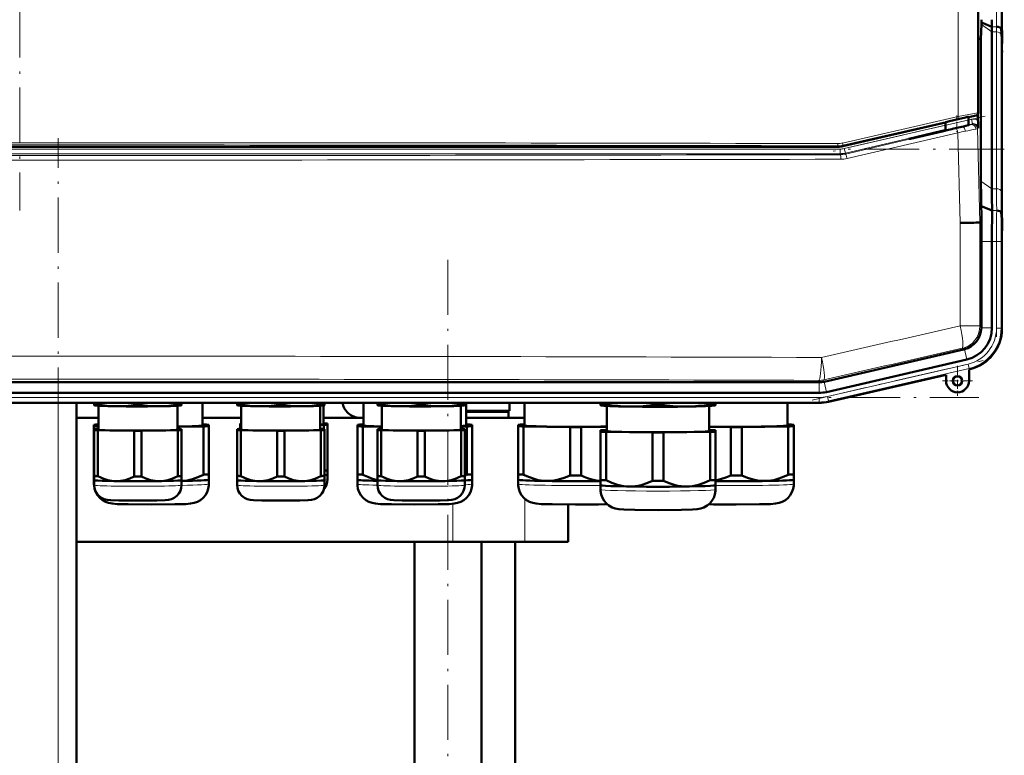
# Model space of a CAD drawing. Extents: x -2065 to 2446, y -2124 to 856.
# Tile 23 of 59: x -1455 to -1241, y -47 to 113. Entities that reach past the tile are written whole.
import ezdxf

# ---------------------------------------------------------------- set-up
doc = ezdxf.new("R2010")
doc.units = 0
doc.linetypes.add('DASHDOT', pattern=[18.5, 12, -3, 0.5, -3])

msp = doc.modelspace()

# ---------------------------------------------------------------- linework, layer by layer
at = {"color": 7, "linetype": 'DASHDOT', "lineweight": 18}
for p, q in [((-1454.96, 245.85), (-1454.96, 71.09)), ((-1242.3, 213.49), (-1242.3, 103.43)), ((-1244.75, 91.63), (-1278.46, 83.85)), ((-1446.57, -604.11), (-1446.57, 86.79)), ((-1240.61, 84.45), (-1669.33, 84.45)), ((-1242.3, 66.21), (-1242.3, 43.58)), ((-1361.73, -358.64), (-1361.73, 62.56)), ((-1282.44, 29.84), (-1245.18, 38.44)), ((-1663.8, 30.4), (-1246.13, 30.4))]:
    msp.add_line(p, q, dxfattribs=at)
at = {"color": 7, "lineweight": 18}
for p, q in [((-1250.69, 91.51), (-1250.69, 225.44)), ((-1246.38, 224.62), (-1246.38, 92.32)), ((-1243.3, 109.95), (-1245.6, 111.58)), ((-1242.31, 111.05), (-1243.31, 111.05)), ((-1242.3, 109.95), (-1243.3, 109.95)), ((-1242.3, 75.81), (-1242.3, 109.95)), ((-1241.3, 75.13), (-1241.3, 109.27)), ((-1241.09, 108.46), (-1241.14, 108.46)), ((-1246.38, 92.32), (-1246.33, 92.28)), ((-1275.81, 85.77), (-1250.69, 91.51)), ((-1250.64, 91.02), (-1275.76, 85.28)), ((-1248.42, 90.79), (-1247.77, 90.94)), ((-1247.77, 90.94), (-1247.55, 89.96)), ((-1246.72, 91.79), (-1246.77, 91.84)), ((-1275.44, 84.55), (-1253.41, 89.63)), ((-1253.41, 88.61), (-1275.21, 83.57)), ((-1275.19, 83.37), (-1251.1, 88.99)), ((-1250.73, 88.01), (-1274.84, 82.39)), ((-1250.21, 68.39), (-1250.73, 88.01)), ((-1247.55, 89.96), (-1248.42, 89.76)), ((-1247.67, 89.84), (-1247.55, 89.96)), ((-1246.32, 89.01), (-1246.45, 88.9)), ((-1246.45, 88.9), (-1245.91, 68.46)), ((-1633.6, 84.45), (-1276.34, 84.45)), ((-1276.86, 84.95), (-1276.88, 85.16)), ((-1276.34, 84.45), (-1276.34, 83.45)), ((-1275.73, 85.08), (-1275.76, 85.28)), ((-1275.44, 84.55), (-1275.21, 83.57)), ((-1276.34, 83.45), (-1633.6, 83.45)), ((-1276.34, 83.45), (-1276.31, 83.24)), ((-1275.19, 83.37), (-1275.21, 83.57)), ((-1243.3, 75.81), (-1245.69, 77.5)), ((-1242.3, 75.81), (-1243.3, 75.81)), ((-1242.26, 71.05), (-1243.26, 71.05)), ((-1250.21, 45.95), (-1250.21, 68.39)), ((-1245.91, 68.46), (-1245.91, 45.95)), ((-1245.59, 64.32), (-1243.3, 64.32)), ((-1243.3, 64.32), (-1242.3, 64.32)), ((-1241.3, 64.32), (-1242.3, 64.32)), ((-1242.3, 45.46), (-1242.3, 64.32)), ((-1241.3, 64.32), (-1241.12, 64.32)), ((-1241.3, 45.46), (-1241.3, 64.32)), ((-1250.21, 45.95), (-1245.91, 45.95)), ((-1245.59, 45.7), (-1245.91, 45.95)), ((-1245.59, 45.52), (-1243.3, 45.52)), ((-1241.3, 45.46), (-1242.3, 45.46)), ((-1241.3, 45.46), (-1241.12, 45.32)), ((-1249.79, 41.08), (-1249.47, 40.83)), ((-1249.29, 40.87), (-1248.78, 38.64)), ((-1279.12, 30.6), (-1248.5, 37.67)), ((-1278.9, 29.63), (-1248.27, 36.7)), ((-1248.5, 37.67), (-1248.27, 36.7)), ((-1248.09, 36.55), (-1248.27, 36.7)), ((-1281.01, 34.11), (-1280.96, 33.69)), ((-1280.94, 33.69), (-1280.94, 31.4)), ((-1279.84, 33.82), (-1279.89, 34.24)), ((-1279.86, 33.81), (-1279.35, 31.58)), ((-1629, 30.4), (-1280.94, 30.4)), ((-1280.94, 29.4), (-1280.94, 30.4)), ((-1278.9, 29.63), (-1279.12, 30.6)), ((-1629, 29.4), (-1280.94, 29.4)), ((-1446.57, -546.54), (-1446.57, 29.21)), ((-1280.94, 29.4), (-1280.94, 29.21)), ((-1278.9, 29.63), (-1278.86, 29.45)), ((-1360.64, 7.26), (-1360.64, -1.04)), ((-1344.99, 8.34), (-1344.99, -1.04))]:
    msp.add_line(p, q, dxfattribs=at)
at = {"color": 7, "lineweight": 50}
for p, q in [((-1246.33, 224.66), (-1246.33, 92.28)), ((-1241.12, 204.32), (-1241.12, 112.61)), ((-1245.6, 111.58), (-1245.69, 108.46)), ((-1245.59, 112), (-1245.6, 111.58)), ((-1245.59, 112.61), (-1245.59, 112)), ((-1243.31, 111.05), (-1245.59, 112)), ((-1243.3, 75.81), (-1243.3, 109.95)), ((-1241.14, 108.46), (-1241.31, 110.65)), ((-1246.33, 108.45), (-1245.69, 108.46)), ((-1245.69, 108.46), (-1245.69, 77.5)), ((-1241.12, 71.39), (-1241.12, 105.53)), ((-1241.12, 71.39), (-1241.12, 105.53)), ((-1253.41, 90.23), (-1275.73, 85.08)), ((-1253.41, 90.31), (-1253.41, 88.48)), ((-1248.42, 89.66), (-1248.42, 91.46)), ((-1248.31, 91.41), (-1248.42, 91.38)), ((-1247.73, 91.56), (-1248.31, 91.41)), ((-1246.72, 91.79), (-1247.73, 91.56)), ((-1246.34, 90.73), (-1246.38, 92.06)), ((-1254.17, 88.39), (-1261.42, 86.71)), ((-1261.03, 86.71), (-1254.17, 88.3)), ((-1254.17, 88.3), (-1252.75, 88.63)), ((-1253.41, 88.56), (-1254.17, 88.39)), ((-1254.17, 88.39), (-1254.17, 88.3)), ((-1252.75, 88.63), (-1252.05, 88.79)), ((-1252.05, 88.79), (-1251.91, 88.82)), ((-1251.91, 88.82), (-1250.92, 89.05)), ((-1261.03, 86.71), (-1261.42, 86.71)), ((-1633.07, 84.95), (-1276.86, 84.95)), ((-1243.26, 71.05), (-1245.64, 72.04)), ((-1245.64, 72.04), (-1245.61, 70.28)), ((-1245.61, 70.28), (-1245.58, 68.46)), ((-1241.09, 68.46), (-1241.27, 70.65)), ((-1245.91, 68.46), (-1246.26, 68.45)), ((-1245.58, 68.46), (-1245.91, 68.46)), ((-1245.59, 45.7), (-1245.59, 64.32)), ((-1243.3, 45.52), (-1243.3, 64.32)), ((-1241.12, 45.32), (-1241.12, 64.32)), ((-1241.12, 45.52), (-1241.12, 64.32)), ((-1245.59, 45.7), (-1245.59, 45.52)), ((-1249.47, 40.83), (-1279.84, 33.82)), ((-1279.35, 31.58), (-1248.78, 38.64)), ((-1248.29, 36.51), (-1248.09, 36.56)), ((-1248.29, 34.01), (-1248.29, 36.51)), ((-1278.86, 29.45), (-1253.29, 35.35)), ((-1253.29, 35.35), (-1253.29, 34.01)), ((-1628.97, 33.69), (-1280.96, 33.69)), ((-1280.96, 33.69), (-1280.94, 33.69)), ((-1295.93, 31.4), (-1608.73, 31.4)), ((-1295.93, 31.4), (-1280.94, 31.4)), ((-1280.94, 29.21), (-1629, 29.21)), ((-1295.93, 29.21), (-1608.73, 29.21)), ((-1442.57, -546.54), (-1442.57, 29.21)), ((-1438.74, 28.86), (-1438.74, 29.21)), ((-1438.74, 28.86), (-1438.74, 28.69)), ((-1438.7, 28.68), (-1438.74, 28.69)), ((-1437.96, 28.83), (-1437.96, 29.21)), ((-1437.84, 23.4), (-1437.84, 28.59)), ((-1430.02, 28.71), (-1430.02, 29.21)), ((-1428.46, 28.71), (-1428.46, 29.21)), ((-1420.64, 28.59), (-1420.64, 23.4)), ((-1420.52, 28.83), (-1420.52, 29.21)), ((-1419.79, 28.68), (-1419.74, 28.69)), ((-1419.74, 28.86), (-1419.74, 29.21)), ((-1419.74, 28.69), (-1419.74, 28.86)), ((-1415.15, 24.3), (-1415.15, 29.21)), ((-1407.62, 28.86), (-1407.62, 29.21)), ((-1407.62, 28.86), (-1407.62, 28.69)), ((-1407.57, 28.68), (-1407.62, 28.69)), ((-1406.84, 28.83), (-1406.84, 29.21)), ((-1406.72, 23.4), (-1406.72, 28.6)), ((-1398.9, 28.71), (-1398.9, 29.21)), ((-1397.34, 28.71), (-1397.34, 29.21)), ((-1389.52, 28.6), (-1389.52, 23.4)), ((-1389.4, 28.83), (-1389.4, 29.21)), ((-1388.85, 28.65), (-1388.85, 24.6)), ((-1388.67, 28.68), (-1388.62, 28.69)), ((-1388.62, 28.86), (-1388.62, 29.21)), ((-1388.62, 28.69), (-1388.62, 28.86)), ((-1380.1, 29.21), (-1380.1, 24.3)), ((-1377.06, 28.86), (-1377.06, 29.21)), ((-1377.06, 28.86), (-1377.06, 28.69)), ((-1377.02, 28.68), (-1377.06, 28.69)), ((-1376.29, 28.83), (-1376.29, 29.21)), ((-1376.16, 23.4), (-1376.16, 28.59)), ((-1368.34, 28.71), (-1368.34, 29.21)), ((-1366.79, 28.71), (-1366.79, 29.21)), ((-1358.96, 28.59), (-1358.96, 23.4)), ((-1358.84, 28.83), (-1358.84, 29.21)), ((-1358.11, 28.68), (-1358.06, 28.69)), ((-1358.06, 28.86), (-1358.06, 29.21)), ((-1358.06, 28.69), (-1358.06, 28.86)), ((-1357.8, 24.3), (-1357.8, 29.21)), ((-1348.35, 27.46), (-1348.35, 29.21)), ((-1345.1, 29.21), (-1345.1, 24.3)), ((-1328.5, 28.9), (-1328.5, 29.21)), ((-1328.5, 28.9), (-1328.5, 28.69)), ((-1328.44, 28.67), (-1328.5, 28.69)), ((-1327.31, 28.84), (-1327.31, 29.21)), ((-1327.15, 28.55), (-1327.15, 23.1)), ((-1317.18, 28.69), (-1317.18, 29.21)), ((-1314.81, 28.69), (-1314.81, 29.21)), ((-1304.85, 23.1), (-1304.85, 28.55)), ((-1304.68, 28.84), (-1304.68, 29.21)), ((-1303.56, 28.67), (-1303.5, 28.69)), ((-1303.5, 28.9), (-1303.5, 29.21)), ((-1303.5, 28.69), (-1303.5, 28.9)), ((-1287.8, 24.3), (-1287.8, 29.21)), ((-1437.84, 25.96), (-1442.57, 25.96)), ((-1406.72, 25.96), (-1415.15, 25.96)), ((-1380.83, 25.96), (-1388.85, 25.96)), ((-1383.59, 27.11), (-1383.47, 27)), ((-1380.1, 25.96), (-1380.83, 25.96)), ((-1348.35, 27.46), (-1357.8, 27.46)), ((-1348.53, 27.26), (-1357.8, 27.26)), ((-1345.1, 25.96), (-1357.8, 25.96)), ((-1354.43, 27.26), (-1354.43, 27.46)), ((-1348.53, 27.26), (-1348.53, 25.96)), ((-1438.8, 24.46), (-1438.8, 24.15)), ((-1438.8, 24.15), (-1438.8, 13.65)), ((-1420.64, 24.01), (-1414.98, 24.1)), ((-1414.98, 24.51), (-1415.15, 24.51)), ((-1414.98, 24.1), (-1414.98, 13.59)), ((-1413.8, 24.15), (-1413.8, 24.46)), ((-1413.8, 24.15), (-1413.8, 13.65)), ((-1406.95, 24.72), (-1406.95, 24.48)), ((-1406.95, 24.48), (-1406.95, 23.55)), ((-1389.52, 24.44), (-1388.73, 24.45)), ((-1388.73, 24.76), (-1388.85, 24.76)), ((-1388.73, 24.45), (-1388.73, 23.53)), ((-1387.95, 24.48), (-1387.95, 24.72)), ((-1387.95, 24.48), (-1387.95, 14.53)), ((-1381.45, 24.46), (-1381.45, 24.15)), ((-1381.45, 24.15), (-1381.45, 13.65)), ((-1380.1, 24.51), (-1380.26, 24.51)), ((-1380.26, 24.1), (-1376.16, 24.03)), ((-1380.26, 24.1), (-1380.26, 13.59)), ((-1358.96, 24.08), (-1357.64, 24.1)), ((-1357.64, 24.51), (-1357.8, 24.51)), ((-1357.64, 24.1), (-1357.64, 13.59)), ((-1356.45, 24.15), (-1356.45, 24.46)), ((-1356.45, 24.15), (-1356.45, 13.65)), ((-1346.45, 24.46), (-1346.45, 24.15)), ((-1346.45, 24.15), (-1346.45, 13.65)), ((-1345.1, 24.51), (-1345.26, 24.51)), ((-1345.26, 24.1), (-1335.14, 23.94)), ((-1345.26, 24.1), (-1345.26, 13.59)), ((-1335.14, 23.94), (-1335.14, 13.44)), ((-1332.76, 23.94), (-1327.15, 24.03)), ((-1332.76, 23.94), (-1332.76, 13.44)), ((-1304.85, 24.01), (-1300.14, 23.94)), ((-1300.14, 23.94), (-1300.14, 13.44)), ((-1297.76, 23.94), (-1287.64, 24.1)), ((-1297.76, 23.94), (-1297.76, 13.44)), ((-1287.64, 24.51), (-1287.8, 24.51)), ((-1287.64, 24.1), (-1287.64, 13.59)), ((-1286.45, 24.15), (-1286.45, 24.46)), ((-1286.45, 24.15), (-1286.45, 13.65)), ((-1438.74, 23.52), (-1438.74, 23.28)), ((-1438.74, 23.28), (-1438.74, 13.32)), ((-1437.84, 23.56), (-1437.96, 23.56)), ((-1437.96, 23.25), (-1430.02, 23.13)), ((-1437.96, 23.25), (-1437.96, 13.29)), ((-1430.02, 23.13), (-1430.02, 13.17)), ((-1428.46, 23.13), (-1420.52, 23.25)), ((-1428.46, 23.13), (-1428.46, 13.17)), ((-1420.52, 23.56), (-1420.64, 23.56)), ((-1420.52, 23.25), (-1420.52, 13.29)), ((-1419.74, 23.28), (-1419.74, 23.52)), ((-1419.74, 23.28), (-1419.74, 13.32)), ((-1407.62, 23.52), (-1407.62, 23.28)), ((-1407.62, 23.28), (-1407.62, 13.33)), ((-1406.72, 23.56), (-1406.84, 23.56)), ((-1406.84, 23.25), (-1398.9, 23.13)), ((-1406.84, 23.25), (-1406.84, 13.29)), ((-1398.9, 23.13), (-1398.9, 13.17)), ((-1397.34, 23.13), (-1389.4, 23.25)), ((-1397.34, 23.13), (-1397.34, 13.17)), ((-1389.4, 23.56), (-1389.52, 23.56)), ((-1389.4, 23.25), (-1389.4, 13.29)), ((-1388.62, 23.28), (-1388.62, 23.52)), ((-1388.62, 23.28), (-1388.62, 13.33)), ((-1377.06, 23.52), (-1377.06, 23.28)), ((-1377.06, 23.28), (-1377.06, 13.32)), ((-1376.16, 23.56), (-1376.29, 23.56)), ((-1376.29, 23.25), (-1368.34, 23.13)), ((-1376.29, 23.25), (-1376.29, 13.29)), ((-1368.34, 23.13), (-1368.34, 13.17)), ((-1366.79, 23.13), (-1358.84, 23.25)), ((-1366.79, 23.13), (-1366.79, 13.17)), ((-1358.84, 23.56), (-1358.96, 23.56)), ((-1358.84, 23.25), (-1358.84, 13.29)), ((-1358.06, 23.28), (-1358.06, 23.52)), ((-1358.06, 23.28), (-1358.06, 13.32)), ((-1328.5, 23.26), (-1328.5, 22.95)), ((-1328.5, 22.95), (-1328.5, 12.45)), ((-1327.15, 23.31), (-1327.31, 23.31)), ((-1327.31, 22.9), (-1317.18, 22.74)), ((-1327.31, 22.9), (-1327.31, 12.39)), ((-1317.18, 22.74), (-1317.18, 12.24)), ((-1314.81, 22.74), (-1304.68, 22.9)), ((-1314.81, 22.74), (-1314.81, 12.24)), ((-1304.68, 23.31), (-1304.85, 23.31)), ((-1304.68, 22.9), (-1304.68, 12.39)), ((-1303.5, 22.95), (-1303.5, 23.26)), ((-1303.5, 22.95), (-1303.5, 12.45)), ((-1438.8, 13.65), (-1438.8, 12.49)), ((-1438.74, 13.32), (-1438.74, 12.39)), ((-1419.74, 12.39), (-1419.74, 13.32)), ((-1413.8, 12.49), (-1413.8, 13.65)), ((-1407.62, 13.33), (-1407.62, 12.39)), ((-1388.62, 12.39), (-1388.62, 13.33)), ((-1387.95, 13.59), (-1387.95, 14.53)), ((-1387.95, 13.6), (-1387.95, 12.51)), ((-1387.95, 13.59), (-1387.95, 13.59)), ((-1381.45, 13.65), (-1381.45, 12.49)), ((-1377.06, 13.32), (-1377.06, 12.39)), ((-1358.06, 12.39), (-1358.06, 13.32)), ((-1356.45, 12.49), (-1356.45, 13.65)), ((-1346.45, 13.65), (-1346.45, 12.49)), ((-1286.45, 12.49), (-1286.45, 13.65)), ((-1438.8, 12.5), (-1438.8, 11.55)), ((-1438.79, 12.49), (-1438.8, 12.49)), ((-1438.74, 11.31), (-1438.74, 12.4)), ((-1438.74, 12.39), (-1438.74, 12.39)), ((-1419.74, 12.4), (-1419.74, 11.31)), ((-1419.74, 12.39), (-1419.74, 12.39)), ((-1413.8, 11.55), (-1413.8, 12.5)), ((-1413.8, 12.49), (-1413.8, 12.49)), ((-1407.62, 11.31), (-1407.62, 12.4)), ((-1407.62, 12.39), (-1407.62, 12.39)), ((-1388.62, 12.4), (-1388.62, 11.31)), ((-1388.62, 12.39), (-1388.62, 12.39)), ((-1381.45, 12.5), (-1381.45, 11.55)), ((-1381.45, 12.49), (-1381.45, 12.49)), ((-1377.06, 11.31), (-1377.06, 12.4)), ((-1377.06, 12.39), (-1377.06, 12.39)), ((-1358.07, 12.39), (-1358.06, 12.39)), ((-1358.06, 12.4), (-1358.06, 11.31)), ((-1356.45, 11.55), (-1356.45, 12.5)), ((-1356.45, 12.49), (-1356.45, 12.49)), ((-1346.45, 12.5), (-1346.45, 11.55)), ((-1346.45, 12.49), (-1346.45, 12.49)), ((-1328.5, 12.45), (-1328.5, 11.3)), ((-1328.5, 11.3), (-1328.5, 10.35)), ((-1328.49, 11.29), (-1328.5, 11.3)), ((-1303.5, 11.3), (-1303.5, 12.45)), ((-1303.5, 10.35), (-1303.5, 11.3)), ((-1303.5, 11.29), (-1303.5, 11.3)), ((-1286.45, 11.55), (-1286.45, 12.5)), ((-1286.45, 12.49), (-1286.45, 12.49)), ((-1335.57, 7.1), (-1335.57, -1.04)), ((-1360.64, -1.04), (-1442.57, -1.04)), ((-1369.03, -323.54), (-1369.03, -1.04)), ((-1344.99, -1.04), (-1360.64, -1.04)), ((-1354.43, -323.54), (-1354.43, -1.04)), ((-1347.07, -1.04), (-1347.07, -236.54)), ((-1335.57, -1.04), (-1344.99, -1.04))]:
    msp.add_line(p, q, dxfattribs=at)
at = {"color": 7, "linetype": 'DASHDOT', "lineweight": 18, "ltscale": 0.089713}
msp.add_line((-1250.91, 91.76), (-1250.91, 88.18), dxfattribs=at)
at = {"color": 7, "linetype": 'DASHDOT', "lineweight": 18, "ltscale": 0.019614}
msp.add_line((-1250.92, 88.98), (-1250.92, 89.77), dxfattribs=at)
at = {"color": 7, "linetype": 'DASHDOT', "lineweight": 18, "ltscale": 0.1625}
for p, q in [((-1250.79, 37.26), (-1250.79, 30.76)), ((-1247.54, 34.01), (-1254.04, 34.01))]:
    msp.add_line(p, q, dxfattribs=at)
at = {"color": 7, "lineweight": 18}
for points in [[(-1250.69, 91.51), (-1247.18, 92.2), (-1246.51, 92.32), (-1246.41, 92.33), (-1246.39, 92.33), (-1246.38, 92.32), (-1246.38, 92.32)], [(-1246.77, 91.84), (-1246.77, 91.84), (-1246.78, 91.84), (-1246.86, 91.83), (-1247.51, 91.71), (-1250.64, 91.02)], [(-1247.96, 89.75), (-1247.71, 89.83), (-1247.68, 89.84), (-1247.67, 89.84)], [(-1246.45, 88.9), (-1246.46, 88.89), (-1246.5, 88.88), (-1246.8, 88.8)]]:
    msp.add_lwpolyline(points, dxfattribs=at)
at = {"color": 7, "lineweight": 50}
for points in [[(-1250.36, 91.06), (-1252.51, 90.55), (-1253.31, 90.34), (-1253.4, 90.31), (-1253.41, 90.31), (-1253.41, 90.31)], [(-1248.42, 91.46), (-1248.42, 91.46), (-1248.42, 91.46), (-1248.43, 91.46), (-1248.53, 91.45), (-1249.38, 91.27), (-1250.36, 91.06)], [(-1250.92, 89.05), (-1249.46, 89.39), (-1248.5, 89.64), (-1248.33, 89.68), (-1248.32, 89.69), (-1248.31, 89.69)], [(-1248.31, 89.69), (-1248.32, 89.7), (-1248.32, 89.7), (-1248.33, 89.7), (-1248.42, 89.68)], [(-1433.99, 28.48), (-1435.96, 28.59), (-1437.96, 28.83)], [(-1430.02, 28.71), (-1432.02, 28.53), (-1433.99, 28.48)], [(-1424.49, 28.48), (-1426.46, 28.53), (-1428.46, 28.71)], [(-1420.52, 28.83), (-1422.52, 28.59), (-1424.49, 28.48)], [(-1402.87, 28.49), (-1404.84, 28.59), (-1406.84, 28.83)], [(-1398.9, 28.71), (-1400.9, 28.53), (-1402.87, 28.49)], [(-1393.37, 28.49), (-1395.34, 28.53), (-1397.34, 28.71)], [(-1389.4, 28.83), (-1391.4, 28.59), (-1393.37, 28.49)], [(-1372.31, 28.48), (-1374.29, 28.59), (-1376.29, 28.83)], [(-1368.34, 28.71), (-1370.34, 28.53), (-1372.31, 28.48)], [(-1362.81, 28.48), (-1364.79, 28.53), (-1366.79, 28.71)], [(-1358.84, 28.83), (-1360.84, 28.59), (-1362.81, 28.48)], [(-1322.25, 28.42), (-1323.51, 28.46), (-1324.76, 28.55), (-1326.03, 28.67), (-1327.31, 28.84)], [(-1317.18, 28.69), (-1318.55, 28.55), (-1319.89, 28.46), (-1321.07, 28.42), (-1322.25, 28.42)], [(-1309.75, 28.42), (-1310.93, 28.42), (-1312.11, 28.46), (-1313.45, 28.55), (-1314.81, 28.69)], [(-1304.68, 28.84), (-1305.97, 28.67), (-1307.23, 28.55), (-1308.49, 28.46), (-1309.75, 28.42)], [(-1433.99, 12.18), (-1434.88, 12.25), (-1435.77, 12.43), (-1436.65, 12.7), (-1437.31, 12.97), (-1437.96, 13.29)], [(-1430.02, 13.17), (-1431.01, 12.74), (-1431.99, 12.43), (-1432.99, 12.23), (-1433.99, 12.18)], [(-1424.49, 12.18), (-1425.49, 12.23), (-1426.49, 12.43), (-1427.48, 12.74), (-1428.46, 13.17)], [(-1420.52, 13.29), (-1421.18, 12.97), (-1421.83, 12.7), (-1422.71, 12.43), (-1423.6, 12.25), (-1424.49, 12.18)], [(-1414.98, 13.59), (-1416.17, 13.05), (-1417.35, 12.64), (-1418.54, 12.36), (-1419.74, 12.23)], [(-1402.87, 12.18), (-1403.76, 12.25), (-1404.65, 12.43), (-1405.53, 12.7), (-1406.18, 12.97), (-1406.84, 13.29)], [(-1398.9, 13.17), (-1399.88, 12.74), (-1400.87, 12.43), (-1401.87, 12.24), (-1402.87, 12.18)], [(-1393.37, 12.18), (-1394.37, 12.24), (-1395.37, 12.43), (-1396.36, 12.74), (-1397.34, 13.17)], [(-1389.4, 13.29), (-1390.06, 12.97), (-1390.71, 12.7), (-1391.59, 12.43), (-1392.48, 12.25), (-1393.37, 12.18)], [(-1377.06, 12.43), (-1378.13, 12.71), (-1379.2, 13.1), (-1380.26, 13.59)], [(-1372.31, 12.18), (-1373.21, 12.25), (-1374.09, 12.43), (-1374.97, 12.7), (-1375.63, 12.97), (-1376.29, 13.29)], [(-1368.34, 13.17), (-1369.33, 12.74), (-1370.32, 12.43), (-1371.31, 12.23), (-1372.31, 12.18)], [(-1362.81, 12.18), (-1363.82, 12.23), (-1364.81, 12.43), (-1365.8, 12.74), (-1366.79, 13.17)], [(-1358.84, 13.29), (-1359.5, 12.97), (-1360.16, 12.7), (-1361.04, 12.43), (-1361.92, 12.25), (-1362.81, 12.18)], [(-1340.2, 12.22), (-1340.82, 12.25), (-1341.44, 12.32), (-1342.1, 12.43), (-1342.75, 12.59), (-1344.01, 13.02), (-1345.26, 13.59)], [(-1335.14, 13.44), (-1336.4, 12.91), (-1337.65, 12.52), (-1338.3, 12.38), (-1338.95, 12.28), (-1339.58, 12.23), (-1340.2, 12.22)], [(-1328.5, 12.24), (-1329.45, 12.35), (-1330.4, 12.56), (-1331.35, 12.85), (-1332.06, 13.12), (-1332.76, 13.44)], [(-1300.14, 13.44), (-1301.26, 12.96), (-1302.37, 12.59), (-1303.5, 12.34)], [(-1292.7, 12.22), (-1293.33, 12.23), (-1293.95, 12.28), (-1294.6, 12.38), (-1295.25, 12.52), (-1296.51, 12.91), (-1297.76, 13.44)], [(-1287.64, 13.59), (-1288.9, 13.02), (-1290.15, 12.59), (-1290.81, 12.43), (-1291.46, 12.32), (-1292.08, 12.25), (-1292.7, 12.22)], [(-1426.3, 7.09), (-1431.37, 7.14), (-1433.77, 7.21), (-1434.84, 7.29), (-1435.61, 7.43), (-1436.3, 7.68), (-1436.97, 8.06), (-1437.55, 8.54), (-1438.04, 9.12), (-1438.41, 9.78), (-1438.66, 10.5), (-1438.78, 11.24), (-1438.8, 11.55)], [(-1429.24, 7.94), (-1433.37, 7.98), (-1435.16, 8.04), (-1435.94, 8.12), (-1436.54, 8.26), (-1437.17, 8.55), (-1437.72, 8.96), (-1438.17, 9.48), (-1438.5, 10.08), (-1438.69, 10.74), (-1438.74, 11.31)], [(-1429.24, 7.94), (-1425.11, 7.98), (-1423.32, 8.04), (-1422.55, 8.12), (-1421.94, 8.26), (-1421.32, 8.55), (-1420.76, 8.96), (-1420.31, 9.48), (-1419.99, 10.08), (-1419.79, 10.74), (-1419.74, 11.31)], [(-1426.3, 7.09), (-1421.22, 7.14), (-1418.82, 7.21), (-1417.75, 7.29), (-1416.98, 7.43), (-1416.29, 7.68), (-1415.63, 8.06), (-1415.04, 8.54), (-1414.55, 9.12), (-1414.18, 9.78), (-1413.93, 10.5), (-1413.81, 11.24), (-1413.8, 11.55)], [(-1398.12, 7.94), (-1402.25, 7.98), (-1404.04, 8.04), (-1404.82, 8.12), (-1405.42, 8.26), (-1406.04, 8.55), (-1406.6, 8.96), (-1407.05, 9.48), (-1407.38, 10.08), (-1407.57, 10.74), (-1407.62, 11.31)], [(-1398.12, 7.94), (-1393.99, 7.98), (-1392.2, 8.04), (-1391.43, 8.12), (-1390.82, 8.26), (-1390.2, 8.55), (-1389.64, 8.96), (-1389.19, 9.48), (-1388.86, 10.08), (-1388.67, 10.74), (-1388.62, 11.31)], [(-1368.95, 7.09), (-1374.03, 7.14), (-1376.42, 7.21), (-1377.5, 7.29), (-1378.26, 7.43), (-1378.96, 7.68), (-1379.62, 8.06), (-1380.2, 8.54), (-1380.69, 9.12), (-1381.07, 9.78), (-1381.32, 10.5), (-1381.44, 11.24), (-1381.45, 11.55)], [(-1367.56, 7.94), (-1371.69, 7.98), (-1373.48, 8.04), (-1374.26, 8.12), (-1374.86, 8.26), (-1375.49, 8.55), (-1376.04, 8.96), (-1376.49, 9.48), (-1376.82, 10.08), (-1377.01, 10.74), (-1377.06, 11.31)], [(-1368.95, 7.09), (-1363.88, 7.14), (-1361.48, 7.21), (-1360.4, 7.29), (-1359.64, 7.43), (-1358.95, 7.68), (-1358.28, 8.06), (-1357.7, 8.54), (-1357.21, 9.12), (-1356.83, 9.78), (-1356.58, 10.5), (-1356.46, 11.24), (-1356.45, 11.55)], [(-1367.56, 7.94), (-1363.43, 7.98), (-1361.64, 8.04), (-1360.87, 8.12), (-1360.26, 8.26), (-1359.64, 8.55), (-1359.09, 8.96), (-1358.64, 9.48), (-1358.31, 10.08), (-1358.11, 10.74), (-1358.06, 11.31)], [(-1333.95, 7.09), (-1339.03, 7.14), (-1341.42, 7.21), (-1342.5, 7.29), (-1343.26, 7.43), (-1343.96, 7.68), (-1344.62, 8.06), (-1345.2, 8.54), (-1345.69, 9.12), (-1346.07, 9.78), (-1346.32, 10.5), (-1346.44, 11.24), (-1346.45, 11.55)], [(-1322.25, 11.02), (-1322.87, 11.05), (-1323.49, 11.12), (-1324.14, 11.23), (-1324.79, 11.4), (-1326.05, 11.82), (-1327.31, 12.39)], [(-1317.18, 12.24), (-1318.44, 11.71), (-1319.7, 11.32), (-1320.35, 11.18), (-1321, 11.08), (-1321.62, 11.03), (-1322.25, 11.02)], [(-1309.75, 11.02), (-1310.37, 11.03), (-1310.99, 11.08), (-1311.65, 11.18), (-1312.29, 11.32), (-1313.55, 11.71), (-1314.81, 12.24)], [(-1304.68, 12.39), (-1305.94, 11.82), (-1307.2, 11.4), (-1307.85, 11.23), (-1308.51, 11.12), (-1309.13, 11.05), (-1309.75, 11.02)], [(-1298.95, 7.09), (-1293.88, 7.14), (-1291.48, 7.21), (-1290.4, 7.29), (-1289.64, 7.43), (-1288.95, 7.68), (-1288.28, 8.06), (-1287.7, 8.54), (-1287.21, 9.12), (-1286.83, 9.78), (-1286.58, 10.5), (-1286.46, 11.24), (-1286.45, 11.55)], [(-1316, 5.89), (-1321.07, 5.94), (-1323.47, 6.01), (-1324.55, 6.09), (-1325.31, 6.23), (-1326, 6.48), (-1326.67, 6.86), (-1327.25, 7.34), (-1327.74, 7.93), (-1328.11, 8.58), (-1328.37, 9.3), (-1328.49, 10.05), (-1328.5, 10.35)], [(-1316, 5.89), (-1310.92, 5.94), (-1308.52, 6.01), (-1307.45, 6.09), (-1306.69, 6.23), (-1305.99, 6.48), (-1305.33, 6.86), (-1304.74, 7.34), (-1304.26, 7.93), (-1303.88, 8.58), (-1303.63, 9.3), (-1303.51, 10.05), (-1303.5, 10.35)], [(-1333.95, 7.09), (-1328.95, 7.13), (-1327.08, 7.18)], [(-1298.95, 7.09), (-1303.95, 7.13), (-1304.94, 7.16)]]:
    msp.add_lwpolyline(points, dxfattribs=at)
msp.add_circle((-1250.79, 34.01), 1, dxfattribs=at)
for centre, radius, start, end in [((-1378.1, 112.58), 134.79, 359.3521, 0.0124), ((-1598.83, 112.53), 357.71, 359.3493, 0.0128), ((-894.04, 112.52), 347.08, 179.9853, 180.6691), ((-1323.13, 109.87), 79.82, 0.0641, 0.8524), ((-1453.53, 105.29), 212.42, 0.0663, 0.8563), ((-1033.76, 105.28), 207.36, 179.1212, 179.9305), ((-1246.83, 92.28), 0.5, 282.998, 0.002), ((-1306.84, 89.2), 60.52, 359.8196, 1.4448), ((-854.23, 77.96), 391.46, 180.0681, 180.8669), ((-903.53, 76.22), 339.78, 180.0681, 180.8707), ((-673.06, 64.46), 570.24, 179.3376, 180.0139), ((-1033.9, 71.64), 207.22, 180.0687, 180.8785), ((-1265.7, 1274.06), 1205.77, 270.73585, 270.92354), ((-553.11, 64.35), 692.49, 179.65945, 180.00195), ((-893.53, 64.41), 347.59, 179.3315, 180.0144), ((-1250.6, 45.7), 5, 285.1029, 357.9073), ((-1250.37, 45.52), 7.06, 282.9968, 0.0034), ((-1250.11, 45.32), 8.99, 282.9916, 0.0084), ((-1250.79, 34.01), 2.5, 180, 360), ((-1280.94, 38.46), 7.06, 270.0004, 282.9994), ((-1380.83, 29.86), 3.9, 189.5836, 225), ((-1280.94, 38.46), 9.25, 270.0004, 282.9992), ((-1280.94, 38.46), 9.25, 270.0004, 282.9993), ((-1380.83, 29.86), 3.9, 227.326, 270), ((-1365.29, 28.76), 16.98, 295.1665, 296.77), ((-1391.16, 12.51), 3.21, 318.4645, 359.9956)]:
    msp.add_arc(centre, radius, start, end, dxfattribs=at)
at = {"color": 7, "lineweight": 18}
for centre, radius, start, end in [((-1378.47, 112.58), 136.17, 359.358, 0.0116), ((-1412.77, 112.57), 171.47, 359.3589, 0.0116), ((-1322.74, 109.87), 80.44, 0.0631, 0.8454), ((-1342.57, 109.16), 101.27, 0.063, 0.8443), ((-1246.88, 92.32), 0.5, 283.0159, 359.9841), ((-1247.32, 88.99), 2, 60.6635, 103.005), ((-1297.19, 286.66), 202.98, 283.1255, 283.506), ((-1307.67, 384.87), 302.27, 280.857, 281.1749), ((-1276.76, 201.81), 115.71, 283.48, 284.0366), ((-1267.93, 185.61), 99.08, 280.9623, 282.3111), ((-1257.13, 123.58), 35.05, 283.9245, 285.1673), ((-1247.32, 88.99), 0.999, 1.46, 103.0819), ((-1454.96, -83700.11), 83785.95, 89.8781793, 90.1218189), ((-1276.81, 90.15), 4.49, 269.8605, 282.8892), ((-1454.96, -83643.2), 83728.55, 89.8781383, 90.1218667), ((-1276.87, 90.16), 5, 269.8884, 282.8902), ((-1276.34, 88.45), 4, 270.0047, 282.9953), ((-1454.97, 83894.62), 83812.57, 269.8777849, 270.1222169), ((-1454.97, 83781.08), 83698.04, 269.877703, 270.1222989), ((-1276.32, 88.24), 5, 270.1491, 283.1472), ((-1276.2, 88.23), 5.99, 270.1091, 283.1288), ((-903.16, 76.22), 339.14, 180.0682, 180.8723), ((-923.05, 75.51), 318.25, 180.0684, 180.8743), ((-673.2, 64.46), 569.11, 179.3363, 180.014), ((-707.33, 64.45), 533.98, 179.3347, 180.0141), ((11454.7, -56094.48), 57560.09, 102.7515764, 102.7824078), ((-1250.3, 45.46), 7.99, 282.9916, 0.0084), ((-1250.3, 45.46), 8.99, 282.9997, 0.0003), ((11416.17, -55736.41), 57197.52, 102.793766, 102.824687), ((-1454.97, -55990.18), 56029.56, 89.821502, 90.178496), ((-1454.97, -55614.93), 55649.31, 89.820894, 90.179104), ((-1280.94, 38.46), 8.06, 270.0004, 282.9994), ((-1280.94, 38.46), 9.06, 270.0004, 282.9992)]:
    msp.add_arc(centre, radius, start, end, dxfattribs=at)
at = {"color": 7, "lineweight": 50}
for centre, major_axis, ratio, start_param, end_param in [((-1242.31, 110.64), (1, 0), 0.414215, 0.032067, 1.567956), ((-1276.86, 89.95), (4.97, 0.57), 0.999846, 4.59896, 4.825818), ((-1242.27, 70.64), (1, 0), 0.414215, 0.032067, 1.567956), ((-1250.59, 45.7), (-3.11, -3.91), 0.999441, 0.899117, 0.934706), ((-1280.96, 38.69), (4.97, 0.57), 0.999653, 4.604077, 4.825796), ((-1429.24, 28.98), (-10.55, 0), 0.026177, 0.449938, 0.597259), ((-1429.24, 28.7), (9.5, 0), 0.026177, 3.239479, 4.18879), ((-1429.24, 28.7), (9.5, 0), 0.026177, 4.18879, 6.185299), ((-1429.24, 28.98), (-10.55, 0), 0.026177, 1.497136, 1.644457), ((-1429.24, 28.98), (-10.55, 0), 0.026177, 2.544333, 2.691654), ((-1398.12, 28.98), (-10.55, 0), 0.026177, 0.449938, 0.597259), ((-1398.12, 28.7), (9.5, 0), 0.026177, 3.239479, 4.18879), ((-1398.12, 28.7), (9.5, 0), 0.026177, 4.18879, 6.185299), ((-1398.12, 28.98), (-10.55, 0), 0.026177, 1.497136, 1.644457), ((-1398.12, 28.98), (-10.55, 0), 0.026177, 2.544333, 2.691654), ((-1367.56, 28.98), (-10.55, 0), 0.026177, 0.449938, 0.597259), ((-1367.56, 28.7), (9.5, 0), 0.026177, 3.239479, 4.18879), ((-1367.56, 28.7), (9.5, 0), 0.026177, 4.18879, 6.185299), ((-1367.56, 28.98), (-10.55, 0), 0.026177, 1.497136, 1.644457), ((-1367.56, 28.98), (-10.55, 0), 0.026177, 2.544333, 2.691654), ((-1316, 29.05), (-13.8, 0), 0.026177, 0.437539, 0.609658), ((-1316, 28.7), (12.5, 0), 0.026177, 3.239482, 4.18879), ((-1316, 28.7), (12.5, 0), 0.026177, 4.18879, 6.185296), ((-1316, 29.05), (-13.8, 0), 0.026177, 1.484737, 1.656856), ((-1316, 29.05), (-13.8, 0), 0.026177, 2.531934, 2.704054), ((-1426.3, 24.3), (13.8, 0), 0.026177, 2.561928, 2.704054), ((-1426.3, 24.3), (13.8, 0), 0.026177, 3.579132, 3.721257), ((-1426.3, 24.3), (11.15, 0), 0.026177, 5.244215, 6.283185), ((-1426.3, 24.3), (13.8, 0), 0.026177, 0.437539, 0.609658), ((-1426.3, 24.3), (13.8, 0), 0.026177, 5.673527, 5.845646), ((-1397.45, 24.6), (10.55, 0), 0.026177, 2.64382, 2.691654), ((-1397.45, 24.6), (10.55, 0), 0.026177, 3.591531, 3.639365), ((-1397.45, 24.6), (8.6, 0), 0.026177, 5.885916, 6.283185), ((-1397.45, 24.6), (10.55, 0), 0.026177, 0.449938, 0.597259), ((-1397.45, 24.6), (10.55, 0), 0.026177, 5.685926, 5.833247), ((-1368.95, 24.3), (13.8, 0), 0.026177, 2.531934, 2.704054), ((-1368.95, 24.3), (13.8, 0), 0.026177, 3.579132, 3.751251), ((-1368.95, 24.3), (11.15, 0), 0.026177, 3.141593, 4.008814), ((-1368.95, 24.3), (11.15, 0), 0.026177, 5.822266, 6.283185), ((-1368.95, 24.3), (13.8, 0), 0.026177, 0.437539, 0.609658), ((-1368.95, 24.3), (13.8, 0), 0.026177, 5.673527, 5.845646), ((-1333.95, 24.3), (13.8, 0), 0.026177, 2.531934, 2.704054), ((-1333.95, 24.3), (13.8, 0), 0.026177, 3.579132, 3.751251), ((-1333.95, 24.3), (11.15, 0), 0.026177, 3.141593, 5.368516), ((-1333.95, 24.3), (13.8, 0), 0.026177, 4.626329, 4.798449), ((-1298.95, 24.3), (11.15, 0), 0.026177, 4.155015, 6.283185), ((-1298.95, 24.3), (13.8, 0), 0.026177, 4.626329, 4.798449), ((-1298.95, 24.3), (13.8, 0), 0.026177, 0.437539, 0.609658), ((-1298.95, 24.3), (13.8, 0), 0.026177, 5.673527, 5.845646), ((-1429.24, 23.4), (10.55, 0), 0.026177, 2.544333, 2.691654), ((-1429.24, 23.4), (10.55, 0), 0.026177, 3.591531, 3.738852), ((-1429.24, 23.4), (8.6, 0), 0.026177, 3.141593, 6.283185), ((-1429.24, 23.4), (10.55, 0), 0.026177, 4.638729, 4.786049), ((-1429.24, 23.4), (10.55, 0), 0.026177, 0.449938, 0.597259), ((-1429.24, 23.4), (10.55, 0), 0.026177, 5.685926, 5.833247), ((-1398.12, 23.4), (10.55, 0), 0.026177, 2.544333, 2.691654), ((-1398.12, 23.4), (10.55, 0), 0.026177, 3.591531, 3.738852), ((-1398.12, 23.4), (8.6, 0), 0.026177, 3.141593, 6.283185), ((-1398.12, 23.4), (10.55, 0), 0.026177, 4.638729, 4.786049), ((-1398.12, 23.4), (10.55, 0), 0.026177, 0.449938, 0.597259), ((-1398.12, 23.4), (10.55, 0), 0.026177, 5.685926, 5.833247), ((-1367.56, 23.4), (10.55, 0), 0.026177, 2.544333, 2.691654), ((-1367.56, 23.4), (10.55, 0), 0.026177, 3.591531, 3.738852), ((-1367.56, 23.4), (8.6, 0), 0.026177, 3.141593, 6.283185), ((-1367.56, 23.4), (10.55, 0), 0.026177, 4.638729, 4.786049), ((-1367.56, 23.4), (10.55, 0), 0.026177, 0.449938, 0.597259), ((-1367.56, 23.4), (10.55, 0), 0.026177, 5.685926, 5.833247), ((-1316, 23.1), (13.8, 0), 0.026177, 2.531934, 2.704054), ((-1316, 23.1), (13.8, 0), 0.026177, 3.579132, 3.751251), ((-1316, 23.1), (11.15, 0), 0.026177, 3.141593, 6.283185), ((-1316, 23.1), (13.8, 0), 0.026177, 4.626329, 4.798449), ((-1316, 23.1), (13.8, 0), 0.026177, 0.437539, 0.609658), ((-1316, 23.1), (13.8, 0), 0.026177, 5.673527, 5.845646), ((-1426.3, 13.8), (-13.8, 0), 0.026177, 0.437539, 0.446729), ((-1429.24, 13.44), (-10.55, 0), 0.026177, 0.449938, 0.597259), ((-1429.24, 13.44), (-10.55, 0), 0.026177, 1.497136, 1.644457), ((-1429.24, 13.44), (-10.55, 0), 0.026177, 2.544333, 2.691654), ((-1426.3, 13.8), (-13.8, 0), 0.026177, 2.531934, 2.704054), ((-1398.12, 13.45), (-10.55, 0), 0.026177, 0.449938, 0.597259), ((-1398.12, 13.45), (-10.55, 0), 0.026177, 1.497136, 1.644457), ((-1398.12, 13.45), (-10.55, 0), 0.026177, 2.544333, 2.691654), ((-1397.45, 14.65), (-10.55, 0), 0.026177, 2.562554, 2.691654), ((-1397.45, 13.6), (9.5, 0), 0.026177, 5.905314, 6.256996), ((-1368.95, 13.8), (-13.8, 0), 0.026177, 0.437539, 0.609658), ((-1367.56, 13.44), (-10.55, 0), 0.026177, 0.449938, 0.597259), ((-1367.56, 13.44), (-10.55, 0), 0.026177, 1.497136, 1.644457), ((-1367.56, 13.44), (-10.55, 0), 0.026177, 2.544333, 2.691654), ((-1368.95, 13.8), (-13.8, 0), 0.026177, 2.531934, 2.704054), ((-1333.95, 13.8), (-13.8, 0), 0.026177, 0.437539, 0.609658), ((-1333.95, 13.8), (-13.8, 0), 0.026177, 1.484737, 1.656856), ((-1298.95, 13.8), (-13.8, 0), 0.026177, 1.484737, 1.656856), ((-1298.95, 13.8), (-13.8, 0), 0.026177, 2.531934, 2.704054), ((-1426.3, 12.5), (12.5, 0), 0.026177, 3.167782, 3.234803), ((-1429.24, 12.4), (9.5, 0), 0.026177, 3.167782, 6.256996), ((-1426.3, 12.5), (12.5, 0), 0.026177, 5.26433, 6.256996), ((-1398.12, 12.4), (9.5, 0), 0.026177, 3.167782, 6.256996), ((-1368.95, 12.5), (12.5, 0), 0.026177, 3.167782, 4.006016), ((-1367.56, 12.4), (9.5, 0), 0.026177, 3.167782, 6.256996), ((-1368.95, 12.5), (12.5, 0), 0.026177, 5.769462, 6.256996), ((-1333.95, 12.5), (12.5, 0), 0.026177, 3.167782, 5.163725), ((-1316, 12.6), (-13.8, 0), 0.026177, 0.437539, 0.609658), ((-1316, 11.3), (12.5, 0), 0.026177, 3.167782, 6.256996), ((-1316, 12.6), (-13.8, 0), 0.026177, 1.484737, 1.656856), ((-1316, 12.6), (-13.8, 0), 0.026177, 2.531934, 2.704054), ((-1298.95, 12.5), (12.5, 0), 0.026177, 4.34001, 6.256996)]:
    msp.add_ellipse(centre, major_axis=major_axis, ratio=ratio, start_param=start_param, end_param=end_param, dxfattribs=at)
at = {"color": 7, "lineweight": 18}
for centre, major_axis, ratio, start_param, end_param in [((-1242.3, 109.25), (-1, 0), 0.707107, 3.176499, 4.712389), ((-1250.76, 91.51), (0.111, -0.487), 0.135841, 0.017617, 1.539787), ((-1250.87, 88.01), (0.227, -0.974), 0.135666, 1.539144, 3.123976), ((-1249.56, 88.32), (0.234, -0.972), 0.460439, 1.469807, 3.121928), ((-1247.73, 88.78), (0.266, -0.964), 0.924796, 1.34401, 3.095701), ((-1247.45, 88.87), (-0.682, 0.732), 0.99939, 3.988967, 5.7599), ((-1275.87, 85.77), (0.111, -0.487), 0.119115, 0.017578, 1.543566), ((-1276.88, 85.66), (-0.001, -0.5), 0.121453, 0.017583, 1.571056), ((-1276.34, 88.45), (4.97, 0.57), 0.999846, 4.59896, 4.825818), ((-1276.31, 82.24), (0, -1), 0.121885, 1.570535, 3.124008), ((-1274.96, 82.39), (0.227, -0.974), 0.119647, 1.542916, 3.124013), ((-1242.3, 75.11), (-1, 0), 0.707107, 3.176499, 4.712389), ((-1250.91, 45.95), (1.11, -4.88), 0.136195, 0.026426, 1.539879), ((-1250.91, 45.95), (-3.11, -3.91), 0.999441, 0.899117, 2.242476), ((-1281.01, 39.11), (-0.02, -5), 0.119003, 0.026367, 1.57117), ((-1281.01, 39.11), (1.11, -4.88), 0.116076, 0.026358, 1.544378), ((-1281.01, 39.11), (-4.97, -0.57), 0.999653, 1.457389, 1.684204), ((-1426.3, 11.55), (12.5, 0), 0.026177, 3.141593, 3.234813), ((-1429.24, 11.31), (9.5, 0), 0.026177, 3.141593, 5.235988), ((-1429.24, 11.31), (9.5, 0), 0.026177, 5.235988, 6.283185), ((-1426.3, 11.55), (12.5, 0), 0.026177, 5.264309, 6.283185), ((-1398.12, 11.31), (9.5, 0), 0.026177, 3.141593, 5.235988), ((-1398.12, 11.31), (9.5, 0), 0.026177, 5.235988, 6.283185), ((-1397.45, 12.51), (9.5, 0), 0.026177, 5.905319, 6.283185), ((-1368.95, 11.55), (12.5, 0), 0.026177, 3.141593, 4.006019), ((-1367.56, 11.31), (9.5, 0), 0.026177, 3.141593, 5.235988), ((-1367.56, 11.31), (9.5, 0), 0.026177, 5.235988, 6.283185), ((-1368.95, 11.55), (12.5, 0), 0.026177, 5.769447, 6.283185), ((-1333.95, 11.55), (12.5, 0), 0.026177, 3.141593, 5.163724), ((-1298.95, 11.55), (12.5, 0), 0.026177, 4.34001, 6.283185), ((-1316, 10.35), (12.5, 0), 0.026177, 3.141593, 6.283185)]:
    msp.add_ellipse(centre, major_axis=major_axis, ratio=ratio, start_param=start_param, end_param=end_param, dxfattribs=at)

doc.saveas('drawing.dxf')
